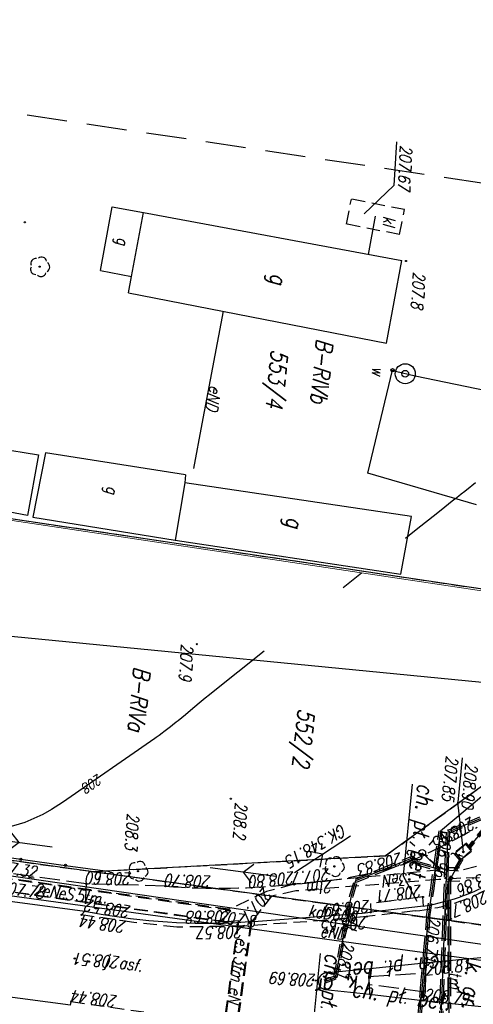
# Model space of a CAD drawing. Extents: x -110 to 11927435, y -6590197 to 5675008.
# Tile 26 of 71: x 11598494 to 11598528, y -1437251 to -1437178. Entities that reach past the tile are written whole.
import ezdxf
from ezdxf.enums import TextEntityAlignment as Align

# ---------------------------------------------------------------- set-up
doc = ezdxf.new("R2010")
doc.units = 0
for name, pattern in [('1', [0]), ('BGT', [0]), ('BPB', [1.5, 1, -0.5]), ('BUD', [0]), ('KOC', [2, 1.5, -0.5]), ('KOJ', [0]), ('KOU', [1.5, 1, -0.5]), ('UBE', [1.5, 1, -0.5]), ('UBT', [1.5, 1, -0.5]), ('UBW', [1.5, 1, -0.5]), ('UOK', [1.5, 1, -0.5]), ('UOT', [1.5, 1, -0.5]), ('UPE', [0]), ('UPK', [0]), ('UPT', [0]), ('UPW', [0]), ('WRC', [0])]:
    doc.linetypes.add(name, pattern=pattern)
doc.layers.get('0').update_dxf_attribs({"color": 250, "linetype": 'CONTINUOUS', "lineweight": 100})
doc.layers.add('_0', color=7, linetype='CONTINUOUS')
doc.styles.add('K1_ACAD', font='romans.shx', dxfattribs={"width": 0.8, "oblique": 12})
doc.linetypes.add('BGS', pattern='A,3.75,[45,msgB.shx,S=0.625,R=0,X=0,Y=0],3.75', length=7.5)

# ---------------------------------------------------------------- blocks, each defined once
blk = doc.blocks.new('other_WSU')
at = {"linetype": 'Continuous'}
blk.add_circle((0, 0), 0.045, dxfattribs=at)
blk = doc.blocks.new('other_WSP')
at = {"linetype": 'Continuous'}
blk.add_circle((0, 0), 0.045, dxfattribs=at)
blk = doc.blocks.new('other_PNN')
at = {"linetype": 'Continuous'}
for p, q in [((0.75, 0), (5.75, 0)), ((3.25, 0), (2.5429, 0.7071)), ((3.25, 0), (2.5429, -0.7071))]:
    blk.add_line(p, q, dxfattribs=at)
blk = doc.blocks.new('other_SLS')
at = {"linetype": 'Continuous'}
blk.add_circle((0, 0), 0.25, dxfattribs=at)
blk = doc.blocks.new('other_LAT')
at = {"linetype": 'Continuous'}
for p, q in [((0, 0.75), (0, 1.25)), ((-1.25, 0), (-0.75, 0)), ((0.75, 0), (1.25, 0)), ((0, -0.75), (0, -1.25))]:
    blk.add_line(p, q, dxfattribs=at)
blk = doc.blocks.new('ARM')
at = {"linetype": 'Continuous'}
blk.add_circle((0, 0), 0.125, dxfattribs=at)
blk = doc.blocks.new('other_UGE')
at = {"linetype": 'Continuous'}
blk.add_circle((0, 0), 0.0625, dxfattribs=at)
blk = doc.blocks.new('other_WLD')
at = {"linetype": 'Continuous'}
for p, q in [((0.5, 0.333), (-0.5, 0.333)), ((-0.5, 0.333), (-0.5, -0.333)), ((0.5, -0.333), (0.5, 0.333)), ((-0.5, -0.333), (0.5, -0.333))]:
    blk.add_line(p, q, dxfattribs=at)
blk = doc.blocks.new('other_STD')
at = {"linetype": 'Continuous'}
for radius in [0.75, 0.25]:
    blk.add_circle((0, 0), radius, dxfattribs=at)
blk = doc.blocks.new('other_DLI')
at = {"linetype": 'Continuous'}
blk.add_circle((0, 0), 0.045, dxfattribs=at)
for centre, start, end in [((0, 0.375), 30.14012, 149.85988), ((-0.357, 0.116), 102.14447, 221.86002), ((0.357, 0.116), 318.13998, 77.85553), ((-0.22, -0.303), 174.14818, 293.85423), ((0.22, -0.303), 246.14577, 5.85182)]:
    blk.add_arc(centre, 0.375, start, end, dxfattribs=at)
blk = doc.blocks.new('mdcp Łuszczanowiece')
at = {"layer": '_0'}
for p, q in [((6591200, 5674750), (6591200, 5675000)), ((6591193.63, 5674956.04), (6591187.34, 5674832.27)), ((6591218.2, 5674951.33), (6591216.91, 5674918.49)), ((6591204.44, 5674950.48), (6591213.61, 5674940.08)), ((6591213.61, 5674940.08), (6591216.91, 5674918.49)), ((6591216.91, 5674918.49), (6591213.55, 5674832.79))]:
    blk.add_line(p, q, dxfattribs=at)
at = {"layer": '_0', "linetype": 'KOU'}
for p, q in [((6591193.63, 5674956.04), (6591190.86, 5674901.7)), ((6591216.91, 5674918.49), (6591218.2, 5674951.33)), ((6591213.61, 5674940.08), (6591204.44, 5674950.48)), ((6591217.49, 5674942.69), (6591218.27, 5674939.14)), ((6591216.91, 5674918.49), (6591213.61, 5674940.08)), ((6591218.27, 5674939.14), (6591219.08, 5674934.71)), ((6591226.73, 5674917.76), (6591227.53, 5674936.02)), ((6591219.08, 5674934.71), (6591219.87, 5674930.01)), ((6591219.87, 5674930.01), (6591220.43, 5674925.08)), ((6591220.43, 5674925.08), (6591220.39, 5674921.85)), ((6591220.39, 5674921.85), (6591220.21, 5674917.91)), ((6591216.23, 5674900.99), (6591216.91, 5674918.49)), ((6591220.21, 5674917.91), (6591219.91, 5674918.12)), ((6591227.01, 5674917.73), (6591226.73, 5674917.76))]:
    blk.add_line(p, q, dxfattribs=at)
at = {"layer": '_0', "linetype": 'UPK'}
for p, q in [((6591217.688, 5674909.657), (6591219.804, 5674954.603)), ((6591169.017, 5674934.442), (6591166.116, 5674934.699))]:
    blk.add_line(p, q, dxfattribs=at)
at = {"layer": '_0', "linetype": 'UPT'}
for p, q in [((6591202.42, 5674952.99), (6591212.32, 5674946.26)), ((6591230.18, 5674946.5), (6591215.01, 5674945)), ((6591213.29, 5674945.77), (6591215.01, 5674945))]:
    blk.add_line(p, q, dxfattribs=at)
at = {"layer": '_0', "linetype": 'UPE'}
for p, q in [((6591220.897, 5674953.138), (6591220.327, 5674938.331)), ((6591210.17, 5674946.85), (6591211.4, 5674944.54)), ((6591211.4, 5674944.54), (6591230.35, 5674945.68)), ((6591213.12, 5674942.8), (6591214.25, 5674944.26)), ((6591214.25, 5674944.26), (6591213.93, 5674942.51)), ((6591213.93, 5674942.51), (6591213.56, 5674942.1)), ((6591215.67, 5674938.07), (6591213.56, 5674942.1)), ((6591216.83, 5674937.85), (6591215.67, 5674938.07)), ((6591220.327, 5674938.331), (6591219.935, 5674928.158)), ((6591223.01, 5674937.25), (6591216.83, 5674937.85)), ((6591223.39, 5674936.48), (6591223.01, 5674937.25)), ((6591219.935, 5674928.158), (6591219.403, 5674914.626)), ((6591174.3, 5674924.047), (6591182.812, 5674923.285)), ((6591182.812, 5674923.285), (6591186.209, 5674922.98)), ((6591219.403, 5674914.626), (6591219.176, 5674908.647))]:
    blk.add_line(p, q, dxfattribs=at)
at = {"layer": '_0', "linetype": 'UPW'}
for p, q in [((6591206.39, 5674948.9), (6591211.37, 5674944.01)), ((6591177.701, 5674938.803), (6591178.514, 5674946.331)), ((6591186.852, 5674944.319), (6591185.279, 5674935.986)), ((6591211.37, 5674944.01), (6591217.82, 5674943.71)), ((6591217.82, 5674943.71), (6591230.52, 5674943.82)), ((6591177.491, 5674937.318), (6591177.701, 5674938.803)), ((6591177.45, 5674937.085), (6591177.491, 5674937.318)), ((6591185.279, 5674935.986), (6591177.45, 5674937.085))]:
    blk.add_line(p, q, dxfattribs=at)
at = {"layer": '_0', "linetype": 'KOJ'}
for p, q in [((6591224.09, 5674943.92), (6591224.13, 5674948.56)), ((6591220.46, 5674948.16), (6591221.32, 5674943.75)), ((6591217.07, 5674943.29), (6591217.92, 5674939.4)), ((6591221.32, 5674943.75), (6591222.13, 5674939.74)), ((6591224.01, 5674939.9), (6591224.09, 5674943.92)), ((6591222.13, 5674939.74), (6591222.77, 5674936.45)), ((6591224, 5674936.57), (6591224.01, 5674939.9)), ((6591218.917, 5674889.619), (6591219.91, 5674918.12)), ((6591227.01, 5674917.73), (6591225.968, 5674889.524))]:
    blk.add_line(p, q, dxfattribs=at)
at = {"layer": '_0', "linetype": 'UBE'}
for p, q in [((6591210.28, 5674946.909), (6591211.51, 5674944.599)), ((6591213.75, 5674946.94), (6591214.21, 5674945.62)), ((6591214.56, 5674947.25), (6591214.72, 5674945.86)), ((6591210.06, 5674946.791), (6591211.29, 5674944.481)), ((6591213.972, 5674945.69), (6591214.122, 5674944.19)), ((6591214.21, 5674945.62), (6591214.25, 5674944.26)), ((6591214.72, 5674945.86), (6591214.99, 5674944.23)), ((6591214.968, 5674945.79), (6591215.118, 5674944.29)), ((6591223.236, 5674945.377), (6591225.605, 5674945.52)), ((6591211.392, 5674944.665), (6591213.761, 5674944.807)), ((6591213.761, 5674944.807), (6591216.13, 5674944.95)), ((6591213.776, 5674944.558), (6591216.145, 5674944.7)), ((6591216.13, 5674944.95), (6591218.499, 5674945.092)), ((6591216.145, 5674944.7), (6591218.514, 5674944.843)), ((6591218.499, 5674945.092), (6591220.867, 5674945.235)), ((6591218.514, 5674944.843), (6591220.883, 5674944.985)), ((6591220.867, 5674945.235), (6591223.236, 5674945.377)), ((6591220.883, 5674944.985), (6591223.251, 5674945.128)), ((6591223.251, 5674945.128), (6591225.62, 5674945.27)), ((6591211.408, 5674944.415), (6591213.776, 5674944.558)), ((6591213.807, 5674942.532), (6591214.127, 5674944.282)), ((6591214.053, 5674942.488), (6591214.373, 5674944.238)), ((6591214.25, 5674944.26), (6591216.39, 5674933.47)), ((6591214.99, 5674944.23), (6591216.87, 5674933.68)), ((6591213.467, 5674942.184), (6591213.837, 5674942.594)), ((6591214.504, 5674940.027), (6591213.449, 5674942.042)), ((6591213.653, 5674942.016), (6591214.023, 5674942.426)), ((6591214.726, 5674940.143), (6591213.671, 5674942.158)), ((6591215.559, 5674938.012), (6591214.504, 5674940.027)), ((6591215.781, 5674938.128), (6591214.726, 5674940.143)), ((6591216.853, 5674937.973), (6591215.693, 5674938.193)), ((6591216.807, 5674937.727), (6591215.647, 5674937.947)), ((6591219.908, 5674937.426), (6591216.818, 5674937.726)), ((6591219.932, 5674937.674), (6591216.842, 5674937.974)), ((6591222.998, 5674937.126), (6591219.908, 5674937.426)), ((6591223.022, 5674937.374), (6591219.932, 5674937.674)), ((6591223.278, 5674936.425), (6591222.898, 5674937.195)), ((6591223.502, 5674936.535), (6591223.122, 5674937.305)), ((6591216.87, 5674933.68), (6591217.43, 5674931.91)), ((6591216.39, 5674933.47), (6591217.13, 5674931.49)), ((6591217.13, 5674931.49), (6591218.77, 5674928.79)), ((6591217.43, 5674931.91), (6591219.58, 5674930.54)), ((6591219.57, 5674930.6), (6591228.03, 5674930.26)), ((6591219.58, 5674930.54), (6591227.99, 5674930.18)), ((6591228.02, 5674929.35), (6591219.52, 5674929.65)), ((6591219.52, 5674929.65), (6591219.68, 5674928.79)), ((6591219.53, 5674929.6), (6591227.99, 5674929.26)), ((6591217.24, 5674893.52), (6591218.77, 5674928.79)), ((6591219.68, 5674928.79), (6591218.21, 5674893.01)), ((6591218.72, 5674928.811), (6591218.348, 5674919.931)), ((6591219.72, 5674928.769), (6591219.347, 5674919.889)), ((6591218.348, 5674919.931), (6591217.975, 5674911.051)), ((6591219.347, 5674919.889), (6591218.975, 5674911.009))]:
    blk.add_line(p, q, dxfattribs=at)
at = {"layer": '_0', "linetype": 'UBT'}
for p, q in [((6591210.614, 5674947.299), (6591212.264, 5674946.177)), ((6591210.726, 5674947.464), (6591212.376, 5674946.343)), ((6591213.249, 5674945.679), (6591214.969, 5674944.909)), ((6591213.331, 5674945.861), (6591215.051, 5674945.091)), ((6591216.896, 5674945.287), (6591218.793, 5674945.475)), ((6591218.793, 5674945.475), (6591220.689, 5674945.662)), ((6591218.812, 5674945.275), (6591220.709, 5674945.463)), ((6591220.689, 5674945.662), (6591222.585, 5674945.85)), ((6591220.709, 5674945.463), (6591222.605, 5674945.65)), ((6591222.585, 5674945.85), (6591224.481, 5674946.037)), ((6591222.605, 5674945.65), (6591224.501, 5674945.838)), ((6591215, 5674945.1), (6591216.896, 5674945.287)), ((6591215.02, 5674944.9), (6591216.916, 5674945.088)), ((6591216.916, 5674945.088), (6591218.812, 5674945.275))]:
    blk.add_line(p, q, dxfattribs=at)
at = {"layer": '_0', "linetype": 'UOT'}
for p, q in [((6591212.55, 5674946.46), (6591212.08, 5674946.01)), ((6591213.41, 5674945.64), (6591212.55, 5674946.46)), ((6591212.08, 5674946.01), (6591212.93, 5674945.16)), ((6591212.93, 5674945.16), (6591213.41, 5674945.64))]:
    blk.add_line(p, q, dxfattribs=at)
at = {"layer": '_0', "linetype": 'Continuous'}
for p, q in [((6591212.76, 5674945.85), (6591209.098, 5674945.08)), ((6591205.776, 5674945.08), (6591209.098, 5674945.08)), ((6591216.78, 5674942.77), (6591214.953, 5674941.553)), ((6591208.077, 5674941.553), (6591214.953, 5674941.553)), ((6591221.355, 5674935.927), (6591228.232, 5674935.927)), ((6591160.43, 5674935.711), (6591163.717, 5674935.848)), ((6591166.025, 5674933.836), (6591163.717, 5674935.848))]:
    blk.add_line(p, q, dxfattribs=at)
at = {"layer": '_0', "linetype": 'WRC'}
for p, q in [((6591185.228, 5674944.08), (6591185.465, 5674943.833)), ((6591185.465, 5674943.833), (6591185.584, 5674943.709)), ((6591185.584, 5674943.709), (6591185.94, 5674943.338)), ((6591185.94, 5674943.338), (6591186.178, 5674943.09)), ((6591186.178, 5674943.09), (6591186.336, 5674942.926)), ((6591186.336, 5674942.926), (6591186.548, 5674942.706)), ((6591186.548, 5674942.706), (6591186.654, 5674942.596)), ((6591186.654, 5674942.596), (6591187.01, 5674942.225)), ((6591187.01, 5674942.225), (6591187.248, 5674941.979)), ((6591187.248, 5674941.979), (6591187.724, 5674941.485)), ((6591187.724, 5674941.485), (6591189.153, 5674940.004)), ((6591189.153, 5674940.004), (6591189.629, 5674939.51)), ((6591189.629, 5674939.51), (6591189.867, 5674939.263)), ((6591192.774, 5674936.26), (6591194.002, 5674934.993)), ((6591199.27, 5674929.569), (6591202.774, 5674925.964)), ((6591202.774, 5674925.964), (6591202.915, 5674925.82)), ((6591202.915, 5674925.82), (6591203.198, 5674925.533)), ((6591203.198, 5674925.533), (6591203.484, 5674925.249)), ((6591203.484, 5674925.249), (6591204.059, 5674924.683)), ((6591204.059, 5674924.683), (6591204.57, 5674924.18)), ((6591204.57, 5674924.18), (6591204.824, 5674923.927)), ((6591204.824, 5674923.927), (6591205.077, 5674923.674)), ((6591205.077, 5674923.674), (6591205.203, 5674923.546)), ((6591205.203, 5674923.546), (6591205.453, 5674923.29)), ((6591205.453, 5674923.29), (6591205.577, 5674923.161)), ((6591205.577, 5674923.161), (6591205.762, 5674922.966)), ((6591205.762, 5674922.966), (6591205.925, 5674922.792)), ((6591205.925, 5674922.792), (6591206.006, 5674922.704)), ((6591206.006, 5674922.704), (6591206.126, 5674922.571)), ((6591206.126, 5674922.571), (6591206.305, 5674922.371)), ((6591206.305, 5674922.371), (6591206.482, 5674922.169)), ((6591206.482, 5674922.169), (6591206.569, 5674922.067)), ((6591206.569, 5674922.067), (6591211.989, 5674915.683)), ((6591211.989, 5674915.683), (6591212.593, 5674914.897)), ((6591212.593, 5674914.897), (6591213.019, 5674914.297)), ((6591213.019, 5674914.297), (6591213.748, 5674913.006)), ((6591213.748, 5674913.006), (6591214.314, 5674911.625))]:
    blk.add_line(p, q, dxfattribs=at)
at = {"layer": '_0', "linetype": 'UBW'}
for p, q in [((6591213.526, 5674944.035), (6591211.376, 5674944.135)), ((6591215.676, 5674943.935), (6591213.526, 5674944.035)), ((6591213.514, 5674943.785), (6591211.364, 5674943.885)), ((6591215.664, 5674943.685), (6591213.514, 5674943.785)), ((6591217.814, 5674943.585), (6591215.664, 5674943.685)), ((6591217.826, 5674943.835), (6591215.676, 5674943.935)), ((6591217.819, 5674943.835), (6591220.359, 5674943.857)), ((6591217.821, 5674943.585), (6591220.361, 5674943.607)), ((6591220.359, 5674943.857), (6591222.899, 5674943.879)), ((6591220.361, 5674943.607), (6591222.901, 5674943.629)), ((6591222.899, 5674943.879), (6591225.439, 5674943.901)), ((6591222.901, 5674943.629), (6591225.441, 5674943.651))]:
    blk.add_line(p, q, dxfattribs=at)
at = {"layer": '_0', "linetype": 'KOC'}
for p, q in [((6591222.02, 5674943.9), (6591223.46, 5674944.03)), ((6591223.46, 5674944.03), (6591223.31, 5674939.81)), ((6591223.46, 5674944.03), (6591224.09, 5674943.92)), ((6591217.07, 5674943.29), (6591216.4, 5674943.17)), ((6591221.32, 5674943.75), (6591222.02, 5674943.9)), ((6591222.71, 5674939.71), (6591222.02, 5674943.9)), ((6591216.4, 5674943.17), (6591217.27, 5674939.32)), ((6591222.13, 5674939.74), (6591222.71, 5674939.71)), ((6591222.71, 5674939.71), (6591223.31, 5674939.81)), ((6591223.31, 5674939.81), (6591224.01, 5674939.9)), ((6591217.27, 5674939.32), (6591217.92, 5674939.4)), ((6591217.46, 5674923.93), (6591217.87, 5674918.03)), ((6591217.87, 5674918.03), (6591217.572, 5674910.356)), ((6591217.87, 5674918.03), (6591219.91, 5674918.12))]:
    blk.add_line(p, q, dxfattribs=at)
at = {"layer": '_0', "linetype": 'BUD'}
for p, q in [((6591188.19, 5674939.55), (6591187.33, 5674922.44)), ((6591192.56, 5674939.18), (6591188.19, 5674939.55)), ((6591191.67, 5674922.15), (6591192.56, 5674939.18)), ((6591186.73, 5674922.45), (6591186.11, 5674911.86)), ((6591186.73, 5674922.45), (6591187.33, 5674922.44)), ((6591187.33, 5674922.44), (6591191.67, 5674922.15)), ((6591191, 5674911.39), (6591191.67, 5674922.15)), ((6591172.367, 5674916.987), (6591167.534, 5674917.407)), ((6591186.11, 5674911.86), (6591191, 5674911.39)), ((6591186.07, 5674907.3), (6591186.32, 5674911.36)), ((6591186.32, 5674911.36), (6591190.9, 5674910.98)), ((6591190.9, 5674910.98), (6591190.56, 5674906.98))]:
    blk.add_line(p, q, dxfattribs=at)
at = {"layer": '_0', "linetype": 'UOK'}
for p, q in [((6591165.421, 5674936.807), (6591165.029, 5674932.777)), ((6591167.312, 5674936.623), (6591165.421, 5674936.807)), ((6591167.312, 5674936.623), (6591166.92, 5674932.593)), ((6591166.92, 5674932.593), (6591165.029, 5674932.777))]:
    blk.add_line(p, q, dxfattribs=at)
at = {"layer": '_0', "linetype": '1'}
for p, q in [((6591167.534, 5674917.407), (6591169.237, 5674936.977)), ((6591175.473, 5674936.433), (6591169.237, 5674936.977)), ((6591173.622, 5674916.877), (6591175.473, 5674936.433)), ((6591167.328, 5674915.046), (6591167.534, 5674917.407)), ((6591172.367, 5674916.987), (6591167.534, 5674917.407)), ((6591172.161, 5674914.626), (6591172.367, 5674916.987)), ((6591173.622, 5674916.877), (6591172.367, 5674916.987)), ((6591172.161, 5674914.626), (6591167.328, 5674915.046))]:
    blk.add_line(p, q, dxfattribs=at)
at = {"layer": '_0', "linetype": 'BGT'}
for p, q in [((6591216.648, 5674916.35), (6591216.782, 5674919.715)), ((6591216.515, 5674912.984), (6591216.648, 5674916.35)), ((6591216.381, 5674909.618), (6591216.515, 5674912.984))]:
    blk.add_line(p, q, dxfattribs=at)
at = {"layer": '_0', "linetype": 'BPB', "ltscale": 3}
blk.add_lwpolyline([(6591165.185, 5674987.457), (6591158.691, 5674859.807), (6591109.553, 5674863.045), (6591110.755, 5674725.53), (6591237.72, 5674719.424), (6591252.958, 5674983.187)], close=True, dxfattribs=at)
at = {"layer": '_0', "color": 7, "linetype": 'BGS', "lineweight": 18, "flags": 128}
blk.add_lwpolyline([(6591190.508, 5674892.725), (6591193.608, 5674953.192), (6591191.559, 5674953.483)], dxfattribs=at)
at = {"layer": '_0', "linetype": 'BGT'}
for centre in [(6591216.648, 5674916.35), (6591216.515, 5674912.984)]:
    blk.add_circle(centre, 0.085, dxfattribs=at)
at = {"layer": '_0', "linetype": 'KOJ'}
for centre, radius, start, end in [((6591201.362, 5674939.127), 16.25, 14.84331, 37.05907), ((6590749.056, 5674852.549), 476.84, 9.24668, 10.49439), ((6591223.373, 5674936.632), 0.63, 196.81046, 354.33394), ((6591172.384, 5674922.744), 47.75, 354.44315, 7.73435)]:
    blk.add_arc(centre, radius, start, end, dxfattribs=at)
at = {"layer": '_0', "linetype": 'KOU'}
blk.add_arc((6591203.426, 5674939.993), 14.32, 10.85389, 32.74893, dxfattribs=at)
at = {"layer": '_0', "linetype": 'KOC'}
for centre, radius, start, end in [((6591160.777, 5674911.384), 61.25, 29.47332, 35.21104), ((6591181.854, 5674928.093), 34.93, 9.03716, 22.60568), ((6591167.917, 5674923.12), 49.55, 0.93659, 12.18674)]:
    blk.add_arc(centre, radius, start, end, dxfattribs=at)
at = {"layer": '_0'}
for name, p, rotation in [('other_WLD', (6591212.76, 5674945.85), 314.410000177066), ('other_LAT', (6591213.12, 5674942.8), 324.3299995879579), ('ARM', (6591213.56, 5674942.1), 310.9500005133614), ('other_STD', (6591177.62, 5674938.057), 2.392031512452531), ('other_WSP', (6591169.229, 5674937.295), 2.392359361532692), ('other_PNN', (6591215.979, 5674932.866), 128.8889654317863), ('ARM', (6591177.45, 5674937.085), 2.392113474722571), ('other_PNN', (6591215.979, 5674932.866), 268.0226782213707), ('other_WSP', (6591210.485, 5674928.171), 2.394135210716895), ('other_WSP', (6591199.243, 5674924.512), 2.393479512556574), ('other_WSU', (6591223.63, 5674918.792), 2.396293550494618), ('other_PNN', (6591215.172, 5674909.48), 88.02312400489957), ('other_DLI', (6591172.319, 5674910.086), 2.394189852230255), ('other_WSP', (6591169.125, 5674908.657), 2.394299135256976)]:
    blk.add_blockref(name, p, dxfattribs=dict(at, rotation=rotation))
at = {"layer": '_0', "color": 253}
for name, p, rotation in [('other_WLD', (6591212.76, 5674945.85), 314.410000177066), ('other_LAT', (6591213.12, 5674942.8), 324.3299995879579), ('ARM', (6591213.56, 5674942.1), 310.9500005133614), ('other_STD', (6591177.62, 5674938.057), 2.392031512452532), ('other_WSP', (6591169.229, 5674937.295), 2.392359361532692), ('other_PNN', (6591215.979, 5674932.866), 128.8889654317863), ('ARM', (6591177.45, 5674937.085), 2.392113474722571), ('other_PNN', (6591215.979, 5674932.866), 268.0226782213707), ('other_WSP', (6591210.485, 5674928.171), 2.394135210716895), ('other_WSP', (6591199.243, 5674924.512), 2.393479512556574), ('other_WSU', (6591223.63, 5674918.792), 2.396293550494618), ('other_PNN', (6591215.172, 5674909.48), 88.02312400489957), ('other_DLI', (6591172.319, 5674910.086), 2.394189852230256), ('other_WSP', (6591169.125, 5674908.657), 2.394299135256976)]:
    blk.add_blockref(name, p, dxfattribs=dict(at, rotation=rotation))
at = {"layer": '_0'}
for name, p in [('other_UGE', (6591212.76, 5674945.85)), ('other_WSU', (6591212.36, 5674944.41)), ('other_WSU', (6591224.09, 5674943.92)), ('other_WSU', (6591221.32, 5674943.75)), ('other_SLS', (6591213.12, 5674942.8)), ('other_WSU', (6591216.4, 5674943.17)), ('other_WSU', (6591214.1, 5674941.52)), ('other_WSU', (6591217.92, 5674939.4)), ('other_WSU', (6591218.27, 5674939.14)), ('other_DLI', (6591214.77, 5674936.36)), ('other_UGE', (6591223.01, 5674937.25)), ('other_WSU', (6591223.4, 5674935.81)), ('other_WSU', (6591216.35, 5674933.58)), ('other_UGE', (6591216.39, 5674933.47)), ('other_UGE', (6591219.58, 5674930.54)), ('other_WSU', (6591219.87, 5674930.01)), ('other_WSU', (6591219.7, 5674929.17)), ('other_WSU', (6591217.46, 5674923.93)), ('other_DLI', (6591216.55, 5674921.79)), ('other_WSU', (6591217.87, 5674918.03)), ('other_WSU', (6591219.91, 5674918.12)), ('other_WSU', (6591220.21, 5674917.91)), ('other_WSU', (6591223.5, 5674917.71)), ('other_WSU', (6591226.73, 5674917.76))]:
    blk.add_blockref(name, p, dxfattribs=at)
at = {"layer": '_0', "color": 253}
for name, p in [('other_UGE', (6591212.76, 5674945.85)), ('other_WSU', (6591212.36, 5674944.41)), ('other_WSU', (6591224.09, 5674943.92)), ('other_WSU', (6591221.32, 5674943.75)), ('other_SLS', (6591213.12, 5674942.8)), ('other_WSU', (6591216.4, 5674943.17)), ('other_WSU', (6591214.1, 5674941.52)), ('other_WSU', (6591217.92, 5674939.4)), ('other_WSU', (6591218.27, 5674939.14)), ('other_DLI', (6591214.77, 5674936.36)), ('other_UGE', (6591223.01, 5674937.25)), ('other_WSU', (6591223.4, 5674935.81)), ('other_WSU', (6591216.35, 5674933.58)), ('other_UGE', (6591216.39, 5674933.47)), ('other_UGE', (6591219.58, 5674930.54)), ('other_WSU', (6591219.87, 5674930.01)), ('other_WSU', (6591219.7, 5674929.17)), ('other_WSU', (6591217.46, 5674923.93)), ('other_DLI', (6591216.55, 5674921.79)), ('other_WSU', (6591217.87, 5674918.03)), ('other_WSU', (6591219.91, 5674918.12)), ('other_WSU', (6591220.21, 5674917.91)), ('other_WSU', (6591223.5, 5674917.71)), ('other_WSU', (6591226.73, 5674917.76))]:
    blk.add_blockref(name, p, dxfattribs=at)
at = {"layer": '_0', "style": 'K1_ACAD', "oblique": 12, "width": 0.8}
for s, rotation, p in [('208.86', 301.18, (6591214.33, 5674948.92)), ('208.95', 304.47, (6591210.82, 5674946.7)), ('208.81', 101.02999, (6591221.32, 5674943.75)), ('208.71', 282.73, (6591216.4, 5674943.17)), ('208.83', 290.73, (6591214.1, 5674941.52)), ('208.69', 280.73, (6591217.92, 5674939.4)), ('208.80', 280.8, (6591216.35, 5674933.58)), ('208.68', 276.34, (6591219.7, 5674929.17))]:
    blk.add_text(s, height=0.9, rotation=rotation, dxfattribs=at).set_placement(p, align=Align.TOP_LEFT)
for s, height, rotation, p in [('208.73', 0.9, 300.03, (6591215.47, 5674947.74)), ('tm', 0.9, 5.64001, (6591221.78, 5674945.67)), ('208.79', 0.9, 89.51, (6591224.09, 5674943.92)), ('206.96', 0.9, 357.4, (6591211.37, 5674944.01)), ('206.71', 0.9, 0.47999, (6591217.82, 5674943.71)), ('3eN', 0.9, 281.218, (6591214.729, 5674941.845)), ('207.8', 0.9, 2.3923, (6591169.958, 5674937.904)), ('208.65', 0.9, 280.36, (6591218.27, 5674939.14)), ('k. gr.', 1.25, 279.95, (6591222.71, 5674938.98)), ('kdD600', 0.9, 87.30445, (6591218.681, 5674934.735)), ('eN', 0.9, 354.45468, (6591218.035, 5674937.733)), ('eND', 0.9, 87.79336, (6591220.105, 5674935.773)), ('GK.348.15', 0.9, 305.80334, (6591211.536, 5674936.617)), ('w', 0.9, 2.39222, (6591177.323, 5674935.568)), ('2tm', 0.9, 281.218, (6591215.828, 5674936.302)), ('g', 1.25, 2.39261, (6591189.115, 5674930.294)), ('207.8', 0.9, 87.79276, (6591219.805, 5674928.064)), ('208.57', 0.9, 276.48, (6591219.87, 5674930.01)), ('eS', 0.9, 358.01, (6591220.74, 5674929.61)), ('3tm', 0.9, 356.85, (6591222.12, 5674929.58)), ('eN', 0.9, 358.01, (6591224.47, 5674929.48)), ('eN', 0.9, 358.01, (6591224.47, 5674929.48)), ('208.2', 0.9, 2.39414, (6591210.684, 5674928.519)), ('g', 1.25, 2.39299, (6591171.123, 5674927.318)), ('eND', 0.9, 354.88154, (6591179.87, 5674923.618)), ('207.9', 0.9, 2.39359, (6591199.316, 5674923.341)), ('208.3', 0.9, 2.39487, (6591212.29, 5674920.55)), ('5tm', 0.9, 87.64001, (6591219.237, 5674917.312)), ('208', 0.75, 309.43683, (6591209.586, 5674918.106)), ('g', 0.9, 2.39375, (6591188.142, 5674916.654)), ('eS', 0.9, 87.64001, (6591219.163, 5674915.979)), ('g', 0.9, 2.39383, (6591169.564, 5674915.637)), ('2eN', 0.9, 87.64001, (6591219.089, 5674914.158)), ('207.78', 0.9, 87.74795, (6591219.185, 5674911.539)), ('207.32', 0.9, 87.30636, (6591217.656, 5674910.818))]:
    blk.add_text(s, height=height, rotation=rotation, dxfattribs=at).set_placement(p)
blk.add_text('k. gr.', height=1.25, dxfattribs=at).set_placement((6591220.79, 5674946.87))
for s, height, p in [('208.90', 0.9, (6591206.098, 5674946.28)), ('t', 0.9, (6591212.76, 5674945.85)), ('207.85', 0.9, (6591205.696, 5674944.78)), ('e', 0.9, (6591212.9, 5674942.56)), ('552/2', 1.25, (6591203.266, 5674933.768)), ('B-RIVb', 1.25, (6591175.614, 5674932.457)), ('553/4', 1.25, (6591176.758, 5674929.166)), ('B-RIVa', 1.25, (6591201.336, 5674921.252))]:
    blk.add_text(s, height=height, dxfattribs=at).set_placement(p, align=Align.TOP_LEFT)
for rotation, p in [(87.40999, (6591223.24, 5674942.29)), (280.15, (6591222.56, 5674941.43))]:
    blk.add_text('ch. pł. bet.', height=1.25, rotation=rotation, dxfattribs=at).set_placement(p, align=Align.TOP_CENTER)
blk.add_text('ch. pł. bet.', height=1.25, dxfattribs=at).set_placement((6591215.4, 5674943.22), align=Align.TOP_RIGHT)
for s, rotation, p in [('208.1', 354.43, (6591223.01, 5674937.25)), ('207.67', 2.39266, (6591164.025, 5674936.161)), ('kl', 2.39258, (6591166.814, 5674935.332)), ('208.44', 267.38, (6591220.21, 5674917.91))]:
    blk.add_text(s, height=0.9, rotation=rotation, dxfattribs=at).set_placement(p, align=Align.RIGHT)
blk.add_text('ch. pł. bet.', height=1.25, dxfattribs=at).set_placement((6591228.678, 5674936.343), align=Align.RIGHT)
for s, rotation, p in [('207.7', 281.26, (6591216.39, 5674933.47)), ('207.7', 327.77, (6591219.58, 5674930.54)), ('208.70', 272.71, (6591217.46, 5674923.93)), ('208.60', 273.98, (6591217.87, 5674918.03)), ('208.52', 266.56, (6591219.91, 5674918.12)), ('208.44', 267.49, (6591226.73, 5674917.76))]:
    blk.add_text(s, height=0.9, rotation=rotation, dxfattribs=at).set_placement(p, align=Align.TOP_RIGHT)
blk.add_text('208.69', height=0.9, rotation=272.04, dxfattribs=at).set_placement((6591223.4, 5674935.81), align=Align.MIDDLE_LEFT)
blk.add_text('j. asf.', height=0.9, rotation=86.52999, dxfattribs=at).set_placement((6591223.61, 5674921.37), align=Align.MIDDLE)
blk.add_text('208.51', height=0.9, rotation=270.06, dxfattribs=at).set_placement((6591223.5, 5674917.71), align=Align.MIDDLE_RIGHT)

msp = doc.modelspace()

# ---------------------------------------------------------------- block references
at = {"layer": '_0', "linetype": 'ByBlock', "lineweight": 9, "rotation": 264.4213637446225}
msp.add_blockref('mdcp Łuszczanowiece', (6591203.335, 5674426.677), dxfattribs=at)

doc.saveas('drawing.dxf')
